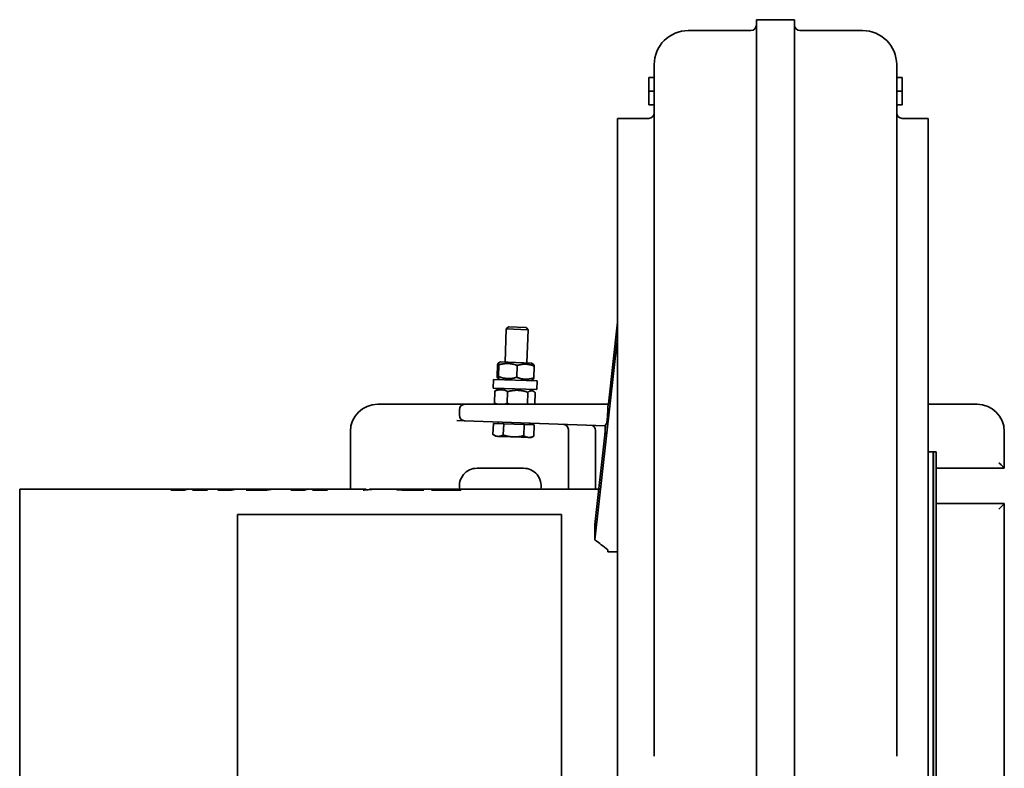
# Model space of a CAD drawing. Header units: millimetres. Extents: x 239 to 601, y 71 to 523.
# Tile 3 of 3: x 239 to 601, y 248 to 523. Entities that reach past the tile are written whole.
import ezdxf

# ---------------------------------------------------------------- set-up
doc = ezdxf.new("R2010")
doc.units = ezdxf.units.MM
doc.header["$LTSCALE"] = 2
doc.layers.add('Krawędzie widoczne(ISO)', color=7, linetype='Continuous', lineweight=35, true_color=0x262659)

msp = doc.modelspace()

# ---------------------------------------------------------------- linework, layer by layer
at = {"layer": 'Krawędzie widoczne(ISO)'}
for p, q in [((509.69, 522.87), (509.69, 523.12)), ((509.69, 523.12), (523.69, 523.12)), ((509.69, 446.53), (509.69, 522.87)), ((523.69, 522.87), (523.69, 523.12)), ((523.69, 446.53), (523.69, 522.87)), ((484.69, 519.12), (507.69, 519.12)), ((525.69, 519.12), (548.69, 519.12)), ((472.19, 506.62), (472.19, 506.39)), ((472.19, 506.39), (472.19, 435.3)), ((561.19, 506.62), (561.19, 506.39)), ((561.19, 506.39), (561.19, 435.3)), ((472.19, 501.88), (470.19, 501.88)), ((470.19, 501.88), (470.19, 496.88)), ((561.19, 501.88), (563.19, 501.88)), ((563.19, 501.88), (563.19, 496.88)), ((472.19, 496.88), (470.19, 496.88)), ((470.19, 496.88), (470.19, 491.88)), ((561.19, 496.88), (563.19, 496.88)), ((563.19, 496.88), (563.19, 491.88)), ((472.19, 491.88), (470.19, 491.88)), ((561.19, 491.88), (563.19, 491.88)), ((458.69, 486.88), (458.69, 76.88)), ((470.19, 486.88), (458.69, 486.88)), ((572.69, 486.88), (563.19, 486.88)), ((572.69, 486.88), (572.69, 76.88)), ((509.69, 281.69), (509.69, 446.53)), ((523.69, 281.69), (523.69, 446.53)), ((472.19, 435.3), (472.19, 282.48)), ((561.19, 435.3), (561.19, 282.48)), ((458.69, 411.99), (455.36, 382.06)), ((417.46, 397.36), (417.89, 409.53)), ((418.68, 410.27), (417.89, 409.53)), ((425.88, 409.25), (417.89, 409.53)), ((418.68, 410.27), (425.14, 410.05)), ((425.14, 410.05), (425.88, 409.25)), ((425.46, 397.08), (425.88, 409.25)), ((450.42, 332.07), (458.69, 406.33)), ((414.68, 396.38), (414.53, 392.03)), ((415.81, 397.42), (414.93, 396.95)), ((415.2, 396.36), (415.05, 392.01)), ((427.11, 397.02), (415.81, 397.42)), ((421.94, 396.13), (421.79, 391.77)), ((427.11, 397.02), (427.95, 396.49)), ((428.16, 395.91), (428.01, 391.56)), ((413.24, 391), (413.13, 387.8)), ((429.23, 390.44), (413.24, 391)), ((415.59, 390.92), (414.74, 391.45)), ((426.88, 390.52), (427.76, 390.99)), ((429.23, 390.44), (429.12, 387.24)), ((429.12, 387.24), (413.13, 387.8)), ((413.67, 386.71), (413.52, 382.36)), ((415.47, 387.72), (414.13, 387.01)), ((426.77, 387.33), (428.05, 386.52)), ((418.39, 386.55), (418.24, 382.19)), ((425.8, 386.29), (425.65, 381.93)), ((428.49, 386.19), (428.34, 381.88)), ((390.9, 381.88), (370.69, 381.88)), ((402.69, 381.88), (390.9, 381.88)), ((400.69, 379.88), (400.69, 377.81)), ((455.34, 381.88), (402.69, 381.88)), ((414.2, 381.88), (413.96, 382.03)), ((455.18, 379.88), (454.88, 375.92)), ((590.69, 381.88), (572.69, 381.88)), ((399.7, 375.91), (402.62, 375.81)), ((400.69, 377.81), (400.69, 377.81)), ((402.62, 375.81), (454.24, 374.01)), ((413.17, 374.84), (413.02, 370.72)), ((413.17, 374.84), (416.94, 374.71)), ((414.97, 374.78), (414.99, 375.38)), ((416.94, 374.71), (416.79, 370.59)), ((416.94, 374.71), (424.44, 374.45)), ((424.44, 374.45), (424.29, 370.33)), ((424.44, 374.45), (428.17, 374.32)), ((426.37, 374.38), (426.39, 374.98)), ((428.17, 374.32), (428.03, 370.2)), ((440.69, 372.55), (440.69, 350.73)), ((360.69, 371.88), (360.69, 350.73)), ((414.01, 370.11), (413.04, 370.72)), ((414.01, 370.11), (414.89, 370.08)), ((414.89, 370.08), (420.52, 369.88)), ((420.52, 369.88), (426.14, 369.69)), ((426.14, 369.69), (427, 369.66)), ((427, 369.66), (428.01, 370.19)), ((454.09, 370.65), (450.42, 337.72)), ((450.69, 372.2), (450.69, 350.73)), ((600.69, 358.38), (600.69, 371.88)), ((574.59, 364.38), (572.69, 364.38)), ((574.59, 199.38), (574.59, 364.38)), ((574.69, 364.28), (574.59, 364.38)), ((574.69, 364.38), (574.69, 199.38)), ((574.69, 364.38), (575.69, 364.38)), ((575.69, 364.38), (575.69, 199.38)), ((407.19, 358.38), (424.19, 358.38)), ((575.69, 358.38), (600.69, 358.38)), ((600.69, 358.38), (600.69, 358.38)), ((239.3, 350.73), (239.3, 213.03)), ((302.73, 350.73), (239.3, 350.73)), ((298.99, 350.49), (298.99, 350.59)), ((302.86, 350.71), (302.86, 350.73)), ((304.42, 350.32), (304.42, 350.72)), ((304.66, 350.32), (304.66, 350.73)), ((313.65, 350.73), (304.73, 350.73)), ((315.18, 350.67), (315.18, 350.69)), ((326.39, 350.73), (315.66, 350.73)), ((317.92, 350.5), (317.92, 350.62)), ((346.79, 350.73), (327.52, 350.73)), ((331.15, 350.6), (331.6, 350.6)), ((331.15, 350.55), (331.15, 350.6)), ((343.05, 350.49), (343.05, 350.59)), ((346.92, 350.71), (346.92, 350.73)), ((348.47, 350.32), (348.47, 350.72)), ((348.72, 350.32), (348.72, 350.73)), ((366.06, 350.73), (348.79, 350.73)), ((367.54, 350.52), (367.54, 350.6)), ((370.59, 350.73), (367.94, 350.73)), ((380.77, 350.73), (371.48, 350.73)), ((379.72, 350.36), (379.72, 350.59)), ((381.7, 350.72), (381.7, 350.73)), ((385.33, 350.73), (383.94, 350.73)), ((385.31, 350.32), (385.31, 350.72)), ((385.55, 350.32), (385.55, 350.73)), ((394.73, 350.73), (387.42, 350.73)), ((391.32, 350.62), (391.72, 350.62)), ((391.32, 350.32), (391.32, 350.62)), ((391.65, 350.32), (391.65, 350.57)), ((394.32, 350.67), (393.92, 350.67)), ((399.1, 350.72), (397.67, 350.72)), ((397.85, 350.73), (399.32, 350.73)), ((399.1, 350.32), (399.1, 350.72)), ((399.32, 350.32), (399.32, 350.73)), ((451.87, 350.73), (401.25, 350.73)), ((299.88, 350.32), (294.81, 350.32)), ((294.93, 350.32), (294.93, 350.37)), ((298.68, 350.32), (298.68, 350.43)), ((298.89, 350.32), (298.89, 350.39)), ((308.12, 350.32), (302.74, 350.32)), ((302.87, 350.32), (302.87, 350.37)), ((304.41, 350.32), (304.41, 350.45)), ((317.08, 350.32), (312.06, 350.32)), ((312.58, 350.5), (317.1, 350.5)), ((312.58, 350.32), (312.58, 350.5)), ((317.1, 350.33), (317.1, 350.5)), ((322.4, 350.36), (322.4, 350.32)), ((329.86, 350.32), (322.4, 350.32)), ((324.32, 350.49), (327.89, 350.49)), ((324.32, 350.32), (324.32, 350.49)), ((343.94, 350.32), (338.87, 350.32)), ((338.99, 350.32), (338.99, 350.37)), ((342.74, 350.32), (342.74, 350.43)), ((342.95, 350.32), (342.95, 350.39)), ((352.18, 350.32), (346.8, 350.32)), ((346.93, 350.32), (346.93, 350.37)), ((348.46, 350.32), (348.46, 350.45)), ((365.74, 350.29), (365.35, 350.29)), ((366.57, 350.41), (366.57, 350.48)), ((387.43, 350.32), (382.04, 350.32)), ((383.65, 350.32), (383.65, 350.41)), ((385.77, 350.32), (385.77, 350.45)), ((401.18, 350.32), (390.39, 350.32)), ((391.93, 350.32), (391.93, 350.49)), ((395.47, 350.41), (397.4, 350.41)), ((397.4, 350.32), (397.4, 350.41)), ((399.64, 350.32), (399.64, 350.45)), ((401.08, 350.37), (401.32, 350.37)), ((600.69, 345.38), (575.69, 345.38)), ((600.69, 345.38), (600.69, 345.38)), ((600.69, 218.38), (600.69, 345.38)), ((319.21, 341.36), (319.21, 222.4)), ((438.17, 341.36), (319.21, 341.36)), ((438.17, 222.4), (438.17, 341.36)), ((455.12, 328.47), (455.19, 328.47)), ((455.19, 328.47), (455.19, 327.65)), ((455.19, 327.65), (458.69, 327.65)), ((472.19, 282.48), (472.19, 252.69)), ((561.19, 282.48), (561.19, 252.69)), ((509.69, 128.32), (509.69, 281.69)), ((523.69, 128.32), (523.69, 281.69))]:
    msp.add_line(p, q, dxfattribs=at)
for centre, radius, start, end in [((507.69, 521.12), 2, 270, 0), ((525.69, 521.12), 2, 180, 270), ((484.69, 506.62), 12.5, 90, 180), ((548.69, 506.62), 12.5, 0, 90), ((470.19, 488.88), 2, 270, 0), ((563.19, 488.88), 2, 180, 270), ((370.69, 371.88), 10, 90, 180), ((402.69, 379.88), 2, 90, 180), ((590.69, 371.88), 10, 0, 90), ((402.69, 377.81), 2, 180, 268), ((438.69, 372.55), 2, 0, 88), ((448.69, 372.2), 2, 0, 88), ((407.19, 351.88), 6.5, 90, 190.3508), ((424.19, 351.88), 6.5, 349.8095, 90)]:
    msp.add_arc(centre, radius, start, end, dxfattribs=at)
for centre, major_axis, ratio, start_param, end_param in [((454.37, 379.88), (-0.19, -2), 0.402194, 1.608148, 2.208798), ((455.4, 383.88), (0.11, 2), 0.055478, 3.14469, 3.930088), ((454.07, 376.02), (-0.14, -2), 0.40361, 0.334204, 1.550472), ((454.08, 372.01), (-0.11, -2), 0.055479, 0.787156, 3.142742), ((598.69, 360.38), (2, -2), 0.008727, 0.008727, 1.56207), ((598.69, 343.38), (2, 2), 0.008727, 4.721116, 6.274459)]:
    msp.add_ellipse(centre, major_axis=major_axis, ratio=ratio, start_param=start_param, end_param=end_param, dxfattribs=at)
for points, weights in [([(415.2, 396.36), (414.98, 397.46), (414.68, 396.38)], [1, 1.15470053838, 1]), ([(421.94, 396.13), (418.61, 397.33), (415.2, 396.36)], [1, 1.15470053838, 1]), ([(428.16, 395.91), (425.09, 397.1), (421.94, 396.13)], [1, 1.15470053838, 1]), ([(427.95, 396.49), (428.06, 396.43), (428.16, 395.91)], [1.07604750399, 1.06731188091, 1]), ([(414.53, 392.03), (414.75, 390.94), (415.05, 392.01)], [1, 1.15470053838, 1]), ([(415.05, 392.01), (418.38, 390.81), (421.79, 391.77)], [1, 1.15470053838, 1]), ([(421.79, 391.77), (424.86, 390.58), (428.01, 391.56)], [1, 1.15470053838, 1]), ([(428.01, 391.56), (427.87, 391.05), (427.76, 390.99)], [1, 1.06731188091, 1.07604750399]), ([(418.39, 386.55), (416.07, 387.71), (413.67, 386.71)], [1, 1.15470053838, 1]), ([(413.67, 386.71), (413.91, 386.89), (414.13, 387.01)], [1, 1.02378451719, 1.04025550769]), ([(425.8, 386.29), (422.13, 387.5), (418.39, 386.55)], [1, 1.15470053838, 1]), ([(428.49, 386.19), (427.18, 387.32), (425.8, 386.29)], [1, 1.15470053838, 1]), ([(413.52, 382.36), (414.15, 382.04), (414.72, 381.88)], [1, 1.03777944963, 1.05710664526]), ([(413.96, 382.03), (413.75, 382.16), (413.52, 382.36)], [1.04025550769, 1.02378451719, 1]), ([(417.34, 381.88), (417.77, 382), (418.24, 382.19)], [1.04465245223, 1.02705926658, 1]), ([(418.24, 382.19), (418.79, 382.01), (419.3, 381.88)], [1, 1.02043845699, 1.03547640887]), ([(425.43, 381.88), (425.54, 381.9), (425.65, 381.93)], [1.00789777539, 1.00405518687, 1]), ([(425.65, 381.93), (425.68, 381.91), (425.71, 381.88)], [1, 1.00338927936, 1.00663004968]), ([(413.02, 370.72), (414.01, 370.11), (414.89, 370.08)], [1, 1.0379548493, 1]), ([(413.04, 370.72), (413.03, 370.72), (413.02, 370.72)], [1.00044405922, 1.00022334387, 1]), ([(414.89, 370.08), (415.76, 370.05), (416.79, 370.59)], [1, 1.0379548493, 1]), ([(416.79, 370.59), (418.78, 369.94), (420.52, 369.88)], [1, 1.0379548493, 1]), ([(420.52, 369.88), (422.26, 369.82), (424.29, 370.33)], [1, 1.0379548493, 1]), ([(424.29, 370.33), (425.27, 369.72), (426.14, 369.69)], [1, 1.0379548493, 1]), ([(426.14, 369.69), (427.01, 369.66), (428.03, 370.2)], [1, 1.0379548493, 1])]:
    msp.add_rational_spline(points, weights, degree=2, dxfattribs=at)
for points, knots in [([(455.13, 381.01), (455.14, 380.95), (455.16, 380.96), (455.19, 381.03), (455.21, 381.09), (455.25, 381.29), (455.28, 381.47), (455.33, 381.81), (455.34, 381.93), (455.36, 382.06)], [0, 0, 0, 0, 0.0755059, 0.0755059, 0.1440841, 0.1440841, 0.2475423, 0.2475423, 0.2983457, 0.2983457, 0.2983457, 0.2983457]), ([(454.09, 370.65), (454.11, 370.8), (454.12, 370.98), (454.15, 371.35), (454.17, 371.55), (454.21, 372.09), (454.22, 372.39), (454.24, 372.81), (454.25, 373.06), (454.26, 373.38), (454.26, 373.45), (454.26, 373.56), (454.26, 373.6), (454.26, 373.7), (454.26, 373.74), (454.25, 373.88), (454.25, 373.95), (454.24, 374.08), (454.22, 374.12), (454.21, 374.11)], [0, 0, 0, 0, 0.0644057, 0.0644057, 0.1264683, 0.1264683, 0.2299594, 0.2299594, 0.3289581, 0.3289581, 0.3593399, 0.3593399, 0.3821168, 0.3821168, 0.4081392, 0.4081392, 0.465919, 0.465919, 0.5581795, 0.5581795, 0.5581795, 0.5581795]), ([(294.93, 350.37), (295.64, 350.38), (296.27, 350.4), (296.8, 350.43), (297.34, 350.46), (298.07, 350.52), (298.99, 350.59)], [0, 0, 0, 0, 1, 1, 1, 2, 2, 2, 2]), ([(305.86, 350.61), (306.23, 350.53), (306.55, 350.45), (306.82, 350.42), (307.09, 350.39), (307.56, 350.37), (308.23, 350.37)], [0, 0, 0, 0, 1, 1, 1, 2, 2, 2, 2]), ([(315.18, 350.69), (315.18, 350.72), (315.36, 350.73), (315.74, 350.73), (316.11, 350.73), (316.58, 350.72), (317.16, 350.71), (317.73, 350.71), (318.5, 350.7), (319.45, 350.7)], [0, 0, 0, 0, 1, 1, 1, 2, 2, 2, 3, 3, 3, 3]), ([(327.89, 350.49), (328.87, 350.49), (329.54, 350.5), (329.9, 350.51), (330.26, 350.53), (330.67, 350.56), (331.15, 350.6)], [0, 0, 0, 0, 1, 1, 1, 2, 2, 2, 2]), ([(338.99, 350.37), (339.7, 350.38), (340.32, 350.4), (340.86, 350.43), (341.39, 350.46), (342.12, 350.52), (343.05, 350.59)], [0, 0, 0, 0, 1, 1, 1, 2, 2, 2, 2]), ([(349.92, 350.61), (350.29, 350.53), (350.61, 350.45), (350.88, 350.42), (351.15, 350.39), (351.62, 350.37), (352.29, 350.37)], [0, 0, 0, 0, 1, 1, 1, 2, 2, 2, 2]), ([(377.49, 350.6), (377.49, 350.65), (377.82, 350.68), (378.48, 350.7), (379.14, 350.72), (380.21, 350.72), (381.7, 350.73)], [0, 0, 0, 0, 1, 1, 1, 2, 2, 2, 2]), ([(382.04, 350.32), (381.13, 350.32), (380.32, 350.34), (379.61, 350.37), (378.9, 350.4), (378.37, 350.44), (378.02, 350.48), (377.67, 350.52), (377.49, 350.56), (377.49, 350.6)], [0, 0, 0, 0, 1, 1, 1, 2, 2, 2, 3, 3, 3, 3]), ([(384.27, 350.72), (382.73, 350.72), (381.59, 350.72), (380.85, 350.7), (380.1, 350.69), (379.72, 350.66), (379.72, 350.59)], [0, 0, 0, 0, 1, 1, 1, 2, 2, 2, 2]), ([(379.72, 350.59), (379.72, 350.55), (379.96, 350.5), (380.42, 350.46), (380.88, 350.42), (381.61, 350.4), (382.62, 350.4)], [0, 0, 0, 0, 1, 1, 1, 2, 2, 2, 2]), ([(381.7, 350.72), (381.76, 350.72), (381.84, 350.72), (381.91, 350.72), (382.48, 350.73), (383.39, 350.73), (384.65, 350.73)], [0.864986, 0.864986, 0.864986, 0.864986, 1, 1, 1, 2, 2, 2, 2]), ([(397.67, 350.72), (396.66, 350.72), (395.93, 350.72), (395.48, 350.72), (395.03, 350.71), (394.65, 350.7), (394.32, 350.67)], [0, 0, 0, 0, 1, 1, 1, 2, 2, 2, 2]), ([(395.74, 350.72), (395.77, 350.72), (395.82, 350.72), (395.89, 350.73), (396.02, 350.73), (396.2, 350.73), (396.42, 350.73), (396.65, 350.73), (397.12, 350.73), (397.85, 350.73)], [0.407423, 0.407423, 0.407423, 0.407423, 1, 1, 1, 2, 2, 2, 3, 3, 3, 3]), ([(302.87, 350.37), (303.36, 350.37), (303.7, 350.37), (303.87, 350.38), (304.05, 350.38), (304.18, 350.39), (304.27, 350.4), (304.36, 350.42), (304.41, 350.43), (304.41, 350.45)], [0, 0, 0, 0, 1, 1, 1, 2, 2, 2, 3, 3, 3, 3]), ([(346.93, 350.37), (347.42, 350.37), (347.75, 350.37), (347.93, 350.38), (348.1, 350.38), (348.24, 350.39), (348.33, 350.4), (348.42, 350.42), (348.46, 350.43), (348.46, 350.45)], [0, 0, 0, 0, 1, 1, 1, 2, 2, 2, 3, 3, 3, 3]), ([(385.77, 350.45), (385.77, 350.43), (385.87, 350.41), (386.07, 350.39), (386.28, 350.38), (386.66, 350.37), (387.24, 350.37)], [0, 0, 0, 0, 1, 1, 1, 2, 2, 2, 2]), ([(399.64, 350.45), (399.64, 350.43), (399.74, 350.41), (399.93, 350.39), (400.13, 350.38), (400.51, 350.37), (401.08, 350.37)], [0, 0, 0, 0, 1, 1, 1, 2, 2, 2, 2]), ([(450.42, 332.07), (450.43, 333.06), (450.43, 334.03), (450.43, 335.91), (450.43, 336.83), (450.42, 337.72)], [0.000001, 0.000001, 0.000001, 0.000001, 0.4001919, 0.4001919, 0.8003828, 0.8003828, 0.8003828, 0.8003828]), ([(455.12, 328.47), (454.34, 329.07), (453.56, 329.67), (452.77, 330.27), (451.99, 330.87), (451.21, 331.47), (450.42, 332.07)], [0, 0, 0, 0, 0.3463301, 0.3463301, 0.3463301, 0.6927127, 0.6927127, 0.6927127, 0.6927127])]:
    msp.add_open_spline(points, degree=3, knots=knots, dxfattribs=at)
for points in [[(300.78, 350.63), (299.85, 350.58), (299.22, 350.53), (298.87, 350.48)], [(298.99, 350.59), (300.28, 350.67), (301.57, 350.72), (302.86, 350.73)], [(303.12, 350.72), (302.34, 350.7), (301.56, 350.67), (300.78, 350.63)], [(302.86, 350.73), (302.82, 350.73), (302.78, 350.73), (302.73, 350.73)], [(304.15, 350.55), (303.81, 350.64), (303.46, 350.69), (303.12, 350.72)], [(303.74, 350.64), (303.96, 350.68), (304.19, 350.71), (304.42, 350.72)], [(304.42, 350.72), (304.5, 350.72), (304.58, 350.72), (304.66, 350.72)], [(304.66, 350.73), (305.06, 350.73), (305.46, 350.69), (305.86, 350.61)], [(315.13, 350.68), (314.32, 350.7), (313.83, 350.73), (313.65, 350.73)], [(317.92, 350.62), (316.72, 350.63), (315.79, 350.65), (315.13, 350.68)], [(319.45, 350.7), (318.66, 350.64), (317.87, 350.52), (317.08, 350.32)], [(317.1, 350.5), (317.38, 350.55), (317.65, 350.59), (317.92, 350.62)], [(322.4, 350.36), (323.92, 350.64), (325.44, 350.76), (326.96, 350.72)], [(327.52, 350.73), (326.46, 350.73), (325.39, 350.65), (324.32, 350.49)], [(331.6, 350.6), (331.02, 350.54), (330.44, 350.44), (329.86, 350.32)], [(344.83, 350.63), (343.91, 350.58), (343.27, 350.53), (342.92, 350.48)], [(343.05, 350.59), (344.34, 350.67), (345.63, 350.72), (346.92, 350.73)], [(347.18, 350.72), (346.4, 350.7), (345.61, 350.67), (344.83, 350.63)], [(346.92, 350.73), (346.87, 350.73), (346.83, 350.73), (346.79, 350.73)], [(348.2, 350.55), (347.86, 350.64), (347.52, 350.69), (347.18, 350.72)], [(347.79, 350.64), (348.02, 350.68), (348.25, 350.71), (348.47, 350.72)], [(348.47, 350.72), (348.56, 350.72), (348.64, 350.72), (348.72, 350.72)], [(348.72, 350.73), (349.12, 350.73), (349.52, 350.69), (349.92, 350.61)], [(365.35, 350.29), (365.73, 350.76), (366.11, 350.85), (366.49, 350.57)], [(371.48, 350.73), (369.57, 350.73), (367.65, 350.58), (365.74, 350.29)], [(366.49, 350.57), (366.55, 350.53), (366.57, 350.5), (366.57, 350.48)], [(367.54, 350.6), (368.71, 350.7), (369.87, 350.74), (371.03, 350.73)], [(367.94, 350.73), (367.81, 350.73), (367.68, 350.69), (367.54, 350.6)], [(381.7, 350.73), (381.36, 350.73), (381.05, 350.73), (380.77, 350.73)], [(383.65, 350.41), (384.2, 350.6), (384.76, 350.7), (385.31, 350.72)], [(385.31, 350.72), (384.83, 350.72), (384.48, 350.72), (384.27, 350.72)], [(384.65, 350.73), (384.9, 350.73), (385.19, 350.73), (385.55, 350.73)], [(385.55, 350.73), (385.86, 350.73), (386.17, 350.7), (386.48, 350.65)], [(386.11, 350.58), (385.88, 350.53), (385.77, 350.48), (385.77, 350.45)], [(387.42, 350.73), (386.98, 350.73), (386.55, 350.68), (386.11, 350.58)], [(390.39, 350.32), (390.7, 350.45), (391.01, 350.55), (391.32, 350.62)], [(391.72, 350.62), (391.67, 350.6), (391.65, 350.58), (391.65, 350.57)], [(391.65, 350.57), (391.65, 350.54), (391.74, 350.52), (391.93, 350.49)], [(393.92, 350.67), (394.33, 350.73), (394.74, 350.74), (395.15, 350.71)], [(397.4, 350.41), (397.96, 350.6), (398.53, 350.7), (399.1, 350.72)], [(399.32, 350.73), (399.64, 350.73), (399.95, 350.7), (400.27, 350.64)], [(399.96, 350.58), (399.74, 350.53), (399.64, 350.49), (399.64, 350.45)], [(401.25, 350.73), (400.82, 350.73), (400.39, 350.68), (399.96, 350.58)], [(294.81, 350.32), (294.85, 350.34), (294.89, 350.35), (294.93, 350.37)], [(298.87, 350.48), (298.74, 350.46), (298.68, 350.44), (298.68, 350.43)], [(298.68, 350.43), (298.68, 350.41), (298.75, 350.4), (298.89, 350.39)], [(298.89, 350.39), (299.09, 350.38), (299.46, 350.37), (300.01, 350.37)], [(300.01, 350.37), (299.97, 350.35), (299.92, 350.34), (299.88, 350.32)], [(302.74, 350.32), (302.78, 350.34), (302.83, 350.35), (302.87, 350.37)], [(304.41, 350.45), (304.41, 350.46), (304.32, 350.5), (304.15, 350.55)], [(308.23, 350.37), (308.19, 350.35), (308.16, 350.34), (308.12, 350.32)], [(312.06, 350.32), (312.24, 350.39), (312.41, 350.45), (312.58, 350.5)], [(338.87, 350.32), (338.91, 350.34), (338.95, 350.35), (338.99, 350.37)], [(342.92, 350.48), (342.8, 350.46), (342.74, 350.44), (342.74, 350.43)], [(342.74, 350.43), (342.74, 350.41), (342.81, 350.4), (342.95, 350.39)], [(342.95, 350.39), (343.14, 350.38), (343.52, 350.37), (344.06, 350.37)], [(344.06, 350.37), (344.02, 350.35), (343.98, 350.34), (343.94, 350.32)], [(346.8, 350.32), (346.84, 350.34), (346.89, 350.35), (346.93, 350.37)], [(348.46, 350.45), (348.46, 350.46), (348.38, 350.5), (348.2, 350.55)], [(352.29, 350.37), (352.25, 350.35), (352.21, 350.34), (352.18, 350.32)], [(382.62, 350.4), (382.89, 350.4), (383.23, 350.4), (383.65, 350.41)], [(387.24, 350.37), (387.36, 350.37), (387.47, 350.37), (387.58, 350.37)], [(387.58, 350.37), (387.53, 350.35), (387.48, 350.34), (387.43, 350.32)], [(391.93, 350.49), (392.18, 350.47), (392.55, 350.44), (393.03, 350.43)], [(393.03, 350.43), (393.38, 350.41), (394.2, 350.41), (395.47, 350.41)], [(401.32, 350.37), (401.27, 350.35), (401.23, 350.34), (401.18, 350.32)]]:
    msp.add_open_spline(points, degree=3, dxfattribs=at)

doc.saveas('drawing.dxf')
